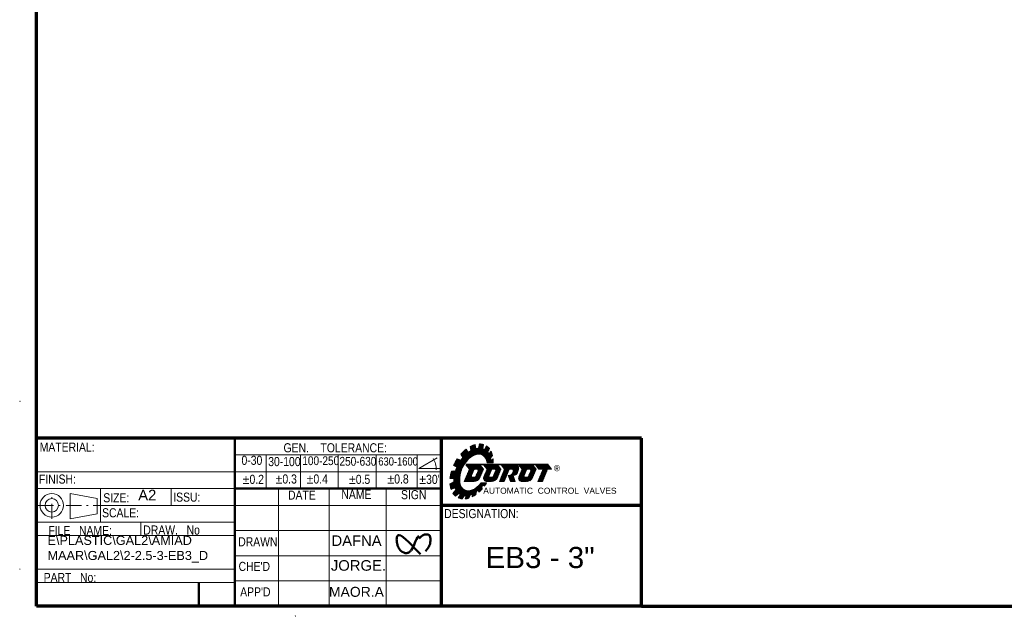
# Model space of a CAD drawing. Header units: millimetres. Extents: x 18 to 610, y -123 to 280.
# Tile 1 of 83: x 18 to 311, y -123 to 55. Entities that reach past the tile are written whole.
import ezdxf

# ---------------------------------------------------------------- set-up
doc = ezdxf.new("R2010")
doc.units = ezdxf.units.MM
doc.linetypes.add('CENTER', pattern=[8, 4.5, -1.5, 0.5, -1.5])
doc.linetypes.add('SOLID', pattern=[0])
doc.styles.add('Arial', font='Arial.ttf', dxfattribs={"height": 7})
doc.styles.add('Arial Narrow', font='Arial Narrow.ttf', dxfattribs={"height": 0.2})

# ---------------------------------------------------------------- blocks, each defined once
blk = doc.blocks.new('BlockOfHatchs_13')
at = {"linetype": 'SOLID', "lineweight": 9}
for points in [[(156.13, -81.58), (159.85, -77.86)], [(156.22, -77.86), (156.14, -77.94)], [(156.23, -78.06), (156.43, -77.86)], [(159.64, -77.86), (156.26, -81.24)], [(156.65, -77.86), (156.33, -78.18)], [(156.41, -80.88), (159.43, -77.86)], [(156.42, -78.3), (156.86, -77.86)], [(157.08, -77.86), (156.52, -78.42)], [(159.21, -77.86), (156.56, -80.51)], [(156.61, -78.54), (157.29, -77.86)], [(156.71, -80.15), (159, -77.86)], [(157.5, -77.86), (156.71, -78.66)], [(156.8, -78.78), (157.72, -77.86)], [(158.78, -77.86), (156.87, -79.78)], [(157.93, -77.86), (156.9, -78.89)], [(156.99, -79.01), (158.14, -77.86)], [(157.02, -79.42), (158.57, -77.86)], [(158.36, -77.86), (157.09, -79.13)], [(160.07, -77.86), (158.76, -79.17)], [(158.97, -79.17), (160.24, -77.9)], [(159, -81.28), (161.19, -79.09)], [(161.1, -78.97), (159.15, -80.91)], [(160.34, -78.02), (159.18, -79.17)], [(159.31, -80.55), (161, -78.85)], [(159.39, -79.18), (160.43, -78.14)], [(160.91, -78.73), (159.46, -80.18)], [(160.53, -78.26), (159.54, -79.24)], [(159.61, -79.82), (160.81, -78.61)], [(159.65, -79.35), (160.62, -78.38)], [(160.72, -78.5), (159.7, -79.52)], [(158.31, -79.62), (156.08, -81.85)], [(156.1, -82.04), (158.16, -79.98)], [(158.01, -80.35), (156.14, -82.22)], [(156.21, -82.36), (157.86, -80.71)], [(157.71, -81.08), (156.29, -82.49)], [(156.38, -82.61), (157.69, -81.31)], [(157.75, -81.46), (156.51, -82.7)], [(156.64, -82.79), (157.87, -81.55)], [(158.05, -81.59), (156.8, -82.84)], [(156.97, -82.88), (158.26, -81.59)], [(158.48, -81.59), (157.17, -82.9)], [(157.38, -82.9), (158.7, -81.58)], [(161.21, -79.28), (157.59, -82.9)], [(157.81, -82.9), (161.06, -79.65)], [(160.91, -80.01), (158.02, -82.9)], [(158.24, -82.9), (160.75, -80.38)], [(160.6, -80.75), (158.46, -82.89)], [(158.69, -82.87), (160.45, -81.11)], [(160.3, -81.48), (158.98, -82.8)], [(159.35, -82.64), (160.12, -81.87)]]:
    blk.add_lwpolyline(points, dxfattribs=at)
blk = doc.blocks.new('BlockOfHatchs_14')
at = {"linetype": 'SOLID', "lineweight": 9}
for points in [[(171.59, -77.97), (171.7, -77.86)], [(171.91, -77.86), (171.68, -78.09)], [(171.78, -78.21), (172.13, -77.86)], [(172.34, -77.86), (171.87, -78.33)], [(171.97, -78.45), (172.55, -77.86)], [(172.77, -77.86), (172.06, -78.57)], [(172.16, -78.69), (172.98, -77.86)], [(173.19, -77.86), (172.25, -78.81)], [(172.35, -78.93), (173.41, -77.86)], [(173.62, -77.86), (172.44, -79.04)], [(172.53, -79.16), (173.84, -77.86)], [(174.05, -77.86), (172.74, -79.17)], [(172.84, -81.42), (175.77, -78.49)], [(172.95, -79.17), (174.26, -77.86)], [(175.68, -78.37), (172.99, -81.05)], [(173.15, -80.69), (175.58, -78.25)], [(174.48, -77.86), (173.17, -79.17)], [(175.49, -78.13), (173.3, -80.32)], [(173.38, -79.17), (174.69, -77.86)], [(173.45, -79.96), (175.39, -78.01)], [(174.9, -77.86), (173.59, -79.17)], [(175.3, -77.89), (173.6, -79.59)], [(173.75, -79.23), (175.12, -77.86)], [(175.87, -78.61), (175.3, -79.17)], [(175.52, -79.17), (175.96, -78.73)], [(176.06, -78.84), (175.73, -79.17)], [(175.94, -79.17), (176.15, -78.96)], [(176.25, -79.08), (176.16, -79.17)], [(172.23, -82.88), (174.59, -80.52)], [(174.75, -80.16), (172.39, -82.52)], [(174.44, -80.89), (172.43, -82.9)], [(172.54, -82.15), (174.9, -79.79)], [(172.64, -82.9), (174.29, -81.25)], [(175.05, -79.43), (172.69, -81.79)], [(174.14, -81.62), (172.86, -82.9)], [(173.07, -82.9), (173.99, -81.98)], [(173.83, -82.35), (173.29, -82.9)], [(173.5, -82.9), (173.68, -82.72)]]:
    blk.add_lwpolyline(points, dxfattribs=at)
blk = doc.blocks.new('BlockOfHatchs_15')
at = {"linetype": 'SOLID', "lineweight": 9}
for points in [[(155.88, -71.81), (146.15, -81.54)], [(146.2, -81.22), (154.45, -72.98)], [(153.69, -72.41), (147.73, -78.37)], [(154.14, -73.02), (147.82, -79.34)], [(147.91, -78.46), (153.73, -72.64)], [(147.99, -78.91), (153.81, -73.08)], [(153.77, -72.86), (148.08, -78.55)], [(152.15, -72.63), (152.55, -72.24)], [(153, -72.05), (152.19, -72.86)], [(152.23, -73.08), (153.4, -71.91)], [(153.62, -71.95), (152.26, -73.31)], [(152.3, -73.54), (153.66, -72.18)], [(152.42, -75.54), (156.07, -71.89)], [(156, -72.22), (153.09, -75.13)], [(153.54, -74.94), (155.93, -72.55)], [(155.87, -72.88), (153.93, -74.82)], [(154.26, -74.75), (155.88, -73.13)], [(156.07, -73.2), (154.54, -74.73)], [(154.61, -72.82), (155.66, -71.76)], [(155.44, -71.72), (154.67, -72.49)], [(154.74, -72.16), (155.2, -71.7)], [(154.95, -71.69), (154.81, -71.82)], [(157.27, -72.53), (155.04, -74.76)], [(155.27, -74.8), (157.42, -72.65)], [(157.55, -72.78), (155.46, -74.87)], [(155.65, -74.95), (157.68, -72.92)], [(157.8, -73.06), (155.83, -75.03)], [(156.64, -72.9), (157.13, -72.41)], [(156.97, -72.3), (156.91, -72.36)], [(147.55, -78.29), (151.9, -73.94)], [(148.38, -76.14), (148.01, -76.5)], [(149.43, -74.82), (150.94, -73.31)], [(151.05, -73.47), (149.53, -74.99)], [(149.63, -75.15), (151.16, -73.62)], [(151.26, -73.78), (149.73, -75.32)], [(149.83, -75.48), (151.37, -73.94)], [(151.48, -74.1), (149.93, -75.65)], [(154.81, -74.73), (156.25, -73.29)], [(155.98, -75.14), (157.62, -73.51)], [(157.36, -74.03), (156.13, -75.26)], [(156.27, -75.38), (157.4, -74.25)], [(157.51, -74.41), (156.4, -75.52)], [(156.52, -75.66), (157.62, -74.57)], [(158.4, -74.05), (156.62, -75.82)], [(156.72, -75.99), (158.48, -74.23)], [(158.55, -74.42), (156.82, -76.16)], [(156.89, -76.35), (158.62, -74.62)], [(158.68, -74.82), (156.97, -76.54)], [(157.04, -76.73), (158.74, -75.03)], [(158.28, -75.75), (157.08, -76.95)], [(157.13, -77.17), (158.19, -76.11)], [(158.92, -76.17), (157.77, -77.32)], [(146.11, -81.84), (150.72, -77.23)], [(150.2, -78.02), (146.24, -81.98)], [(146.51, -81.97), (149.89, -78.59)], [(149.66, -79.09), (146.79, -81.96)], [(147.2, -78.11), (148.93, -76.38)], [(148.75, -76.3), (147.36, -77.69)], [(149.11, -76.46), (147.38, -78.2)], [(147.64, -77.14), (148.56, -76.22)], [(158.23, -76.33), (157.24, -77.32)], [(157.5, -77.32), (158.31, -76.52)], [(158.03, -77.32), (158.94, -76.41)], [(158.95, -76.67), (158.3, -77.32)], [(158.56, -77.32), (158.95, -76.93)], [(158.95, -77.2), (158.83, -77.32)], [(149.03, -81.3), (146.15, -84.18)], [(146.19, -84.41), (149, -81.6)], [(148.97, -81.9), (146.24, -84.62)], [(147.47, -79.69), (146.26, -80.9)], [(146.33, -80.57), (147.15, -79.74)], [(146.84, -79.79), (146.42, -80.22)], [(146.51, -79.86), (146.52, -79.84)], [(147.07, -81.95), (149.48, -79.53)], [(149.15, -80.65), (147.21, -82.59)], [(147.22, -82.32), (149.23, -80.31)], [(147.22, -82.85), (149.08, -80.99)], [(149.35, -79.93), (147.23, -82.04)], [(146.38, -83.42), (146.09, -83.71)], [(146.12, -83.95), (147.02, -83.04)], [(146.29, -84.84), (148.97, -82.16)], [(148.97, -82.43), (146.35, -85.04)], [(146.45, -85.2), (148.98, -82.68)], [(149, -82.92), (146.93, -84.99)], [(149.34, -84.16), (147.03, -86.48)], [(147.14, -86.63), (149.42, -84.35)], [(149.53, -84.51), (147.26, -86.78)], [(147.38, -86.92), (149.63, -84.67)], [(147.41, -84.78), (149.03, -83.15)], [(149.74, -84.82), (147.51, -87.05)], [(149.08, -83.37), (147.6, -84.85)], [(147.61, -85.63), (149.26, -83.98)], [(147.65, -87.18), (149.87, -84.95)], [(147.68, -85.04), (149.13, -83.58)], [(149.19, -83.79), (147.76, -85.21)], [(150.72, -87.8), (153.58, -84.95)], [(155.49, -83.3), (150.73, -88.06)], [(152.23, -86.82), (155.76, -83.3)], [(156.02, -83.3), (152.67, -86.65)], [(156.55, -83.3), (152.73, -87.12)], [(152.74, -86.85), (156.29, -83.3)], [(154.51, -85.6), (155.59, -84.52)], [(155.62, -84.76), (154.6, -85.78)], [(156.08, -84.04), (156.81, -83.3)], [(156.82, -83.56), (156.22, -84.15)], [(150.01, -85.08), (148.14, -86.96)], [(148.61, -87.8), (150.86, -85.55)], [(151.08, -85.6), (148.8, -87.87)], [(148.84, -86.51), (150.15, -85.2)], [(150.67, -85.48), (148.97, -87.18)], [(150.32, -85.3), (149, -86.62)], [(149, -87.94), (151.31, -85.63)], [(149.17, -86.72), (150.48, -85.41)], [(151.56, -85.64), (149.21, -87.99)], [(149.43, -88.04), (150.3, -87.17)], [(150.39, -87.08), (151.85, -85.62)], [(152.17, -85.57), (150.64, -87.1)], [(152.98, -85.28), (150.84, -87.42)], [(150.91, -87.09), (152.53, -85.47)], [(151.04, -88.01), (152.13, -86.93)], [(151.9, -87.42), (151.38, -87.94)], [(152.71, -87.4), (153.93, -86.19)], [(153.87, -86.51), (153.24, -87.14)], [(154.68, -85.96), (155.65, -84.99)], [(149.71, -88.02), (149.66, -88.07)]]:
    blk.add_lwpolyline(points, dxfattribs=at)
blk = doc.blocks.new('BlockOfHatchs_16')
at = {"linetype": 'SOLID', "lineweight": 9}
for points in [[(166.58, -81.58), (170.3, -77.86)], [(166.67, -77.86), (166.59, -77.94)], [(166.68, -78.06), (166.88, -77.86)], [(170.09, -77.86), (166.71, -81.24)], [(167.1, -77.86), (166.78, -78.18)], [(166.86, -80.88), (169.88, -77.86)], [(166.87, -78.3), (167.31, -77.86)], [(167.53, -77.86), (166.97, -78.42)], [(169.66, -77.86), (167.01, -80.51)], [(167.06, -78.54), (167.74, -77.86)], [(167.16, -80.15), (169.45, -77.86)], [(167.95, -77.86), (167.16, -78.66)], [(167.25, -78.78), (168.17, -77.86)], [(169.23, -77.86), (167.32, -79.78)], [(168.38, -77.86), (167.35, -78.9)], [(167.44, -79.01), (168.59, -77.86)], [(167.47, -79.42), (169.02, -77.86)], [(168.81, -77.86), (167.54, -79.13)], [(170.52, -77.86), (169.21, -79.17)], [(169.42, -79.17), (170.69, -77.9)], [(169.45, -81.28), (171.64, -79.09)], [(171.55, -78.97), (169.6, -80.91)], [(170.79, -78.02), (169.63, -79.17)], [(169.76, -80.55), (171.45, -78.85)], [(169.84, -79.18), (170.88, -78.14)], [(171.36, -78.73), (169.91, -80.18)], [(170.98, -78.26), (169.99, -79.24)], [(170.06, -79.82), (171.26, -78.61)], [(170.1, -79.35), (171.07, -78.38)], [(171.17, -78.5), (170.15, -79.52)], [(168.76, -79.62), (166.53, -81.85)], [(166.55, -82.04), (168.61, -79.98)], [(168.46, -80.35), (166.59, -82.22)], [(166.66, -82.36), (168.31, -80.71)], [(168.16, -81.08), (166.74, -82.49)], [(166.83, -82.61), (168.14, -81.31)], [(168.21, -81.46), (166.96, -82.7)], [(167.09, -82.79), (168.32, -81.55)], [(168.5, -81.59), (167.25, -82.84)], [(167.42, -82.88), (168.71, -81.59)], [(168.93, -81.59), (167.62, -82.9)], [(167.83, -82.9), (169.15, -81.58)], [(171.66, -79.28), (168.04, -82.9)], [(168.26, -82.9), (171.51, -79.65)], [(171.36, -80.02), (168.47, -82.9)], [(168.69, -82.9), (171.2, -80.38)], [(171.05, -80.75), (168.91, -82.89)], [(169.14, -82.87), (170.9, -81.11)], [(170.75, -81.48), (169.42, -82.8)], [(169.81, -82.63), (170.57, -81.87)]]:
    blk.add_lwpolyline(points, dxfattribs=at)
blk = doc.blocks.new('BlockOfHatchs_17')
at = {"linetype": 'SOLID', "lineweight": 9}
for points in [[(165.08, -77.86), (161.33, -81.61)], [(161.36, -77.94), (161.44, -77.86)], [(161.66, -77.86), (161.46, -78.06)], [(161.48, -81.24), (164.86, -77.86)], [(161.55, -78.18), (161.87, -77.86)], [(164.65, -77.86), (161.64, -80.88)], [(162.09, -77.86), (161.65, -78.3)], [(161.74, -78.42), (162.3, -77.86)], [(161.79, -80.51), (164.44, -77.86)], [(162.51, -77.86), (161.84, -78.54)], [(161.93, -78.66), (162.73, -77.86)], [(164.22, -77.86), (161.94, -80.15)], [(162.94, -77.86), (162.03, -78.78)], [(162.09, -79.78), (164.01, -77.86)], [(162.12, -78.89), (163.15, -77.86)], [(163.37, -77.86), (162.22, -79.01)], [(163.79, -77.86), (162.24, -79.41)], [(162.31, -79.13), (163.58, -77.86)], [(163.65, -81.64), (166.52, -78.77)], [(166.5, -79), (163.7, -81.81)], [(163.98, -79.17), (165.29, -77.86)], [(165.5, -77.86), (164.19, -79.17)], [(164.41, -79.17), (165.69, -77.89)], [(165.87, -77.93), (164.59, -79.21)], [(164.73, -79.28), (166, -78)], [(166.47, -78.6), (164.79, -80.29)], [(166.14, -78.09), (164.84, -79.38)], [(164.87, -79.99), (166.43, -78.44)], [(164.91, -79.53), (166.25, -78.19)], [(166.34, -78.31), (164.92, -79.72)], [(160.88, -82.7), (163.24, -80.35)], [(163.08, -80.71), (160.9, -82.9)], [(163.39, -79.98), (161.03, -82.34)], [(161.11, -82.9), (162.93, -81.08)], [(161.18, -81.97), (163.54, -79.61)], [(162.78, -81.44), (161.32, -82.9)], [(161.54, -82.9), (162.63, -81.81)], [(163.61, -81.04), (163.49, -81.16)], [(163.54, -81.32), (163.83, -81.03)], [(164.09, -80.99), (163.59, -81.48)], [(163.75, -81.97), (166.46, -79.26)], [(164.89, -81.04), (163.8, -82.13)], [(163.85, -82.29), (164.94, -81.2)], [(165, -81.36), (163.91, -82.45)], [(163.96, -82.61), (165.05, -81.52)], [(165.1, -81.69), (164.01, -82.78)], [(164.1, -82.9), (165.15, -81.85)], [(165.2, -82.01), (164.31, -82.9)], [(166.37, -79.56), (164.9, -81.04)], [(165.13, -81.01), (166.29, -79.86)], [(166.19, -80.17), (165.39, -80.97)], [(162.48, -82.17), (161.75, -82.9)], [(161.96, -82.9), (162.32, -82.54)], [(164.53, -82.9), (165.26, -82.17)], [(165.31, -82.33), (164.74, -82.9)], [(164.96, -82.9), (165.36, -82.49)], [(165.41, -82.66), (165.17, -82.9)], [(165.38, -82.9), (165.46, -82.82)]]:
    blk.add_lwpolyline(points, dxfattribs=at)
blk = doc.blocks.new('BlockOfHatchs_18')
at = {"linetype": 'SOLID', "lineweight": 9}
for points in [[(150.88, -81.61), (154.63, -77.86)], [(151, -77.86), (150.91, -77.94)], [(151.01, -78.06), (151.21, -77.86)], [(154.41, -77.86), (151.03, -81.24)], [(151.42, -77.86), (151.1, -78.18)], [(151.19, -80.88), (154.2, -77.86)], [(151.2, -78.3), (151.64, -77.86)], [(151.85, -77.86), (151.29, -78.42)], [(153.99, -77.86), (151.34, -80.51)], [(151.39, -78.54), (152.06, -77.86)], [(152.28, -77.86), (151.48, -78.66)], [(151.49, -80.15), (153.77, -77.86)], [(151.58, -78.78), (152.49, -77.86)], [(153.56, -77.86), (151.64, -79.78)], [(152.7, -77.86), (151.67, -78.89)], [(151.77, -79.01), (152.92, -77.86)], [(151.79, -79.42), (153.35, -77.86)], [(153.13, -77.86), (151.86, -79.13)], [(154.84, -77.86), (153.53, -79.17)], [(153.75, -79.17), (155.02, -77.9)], [(153.78, -81.28), (155.97, -79.09)], [(155.87, -78.97), (153.93, -80.91)], [(155.11, -78.02), (153.96, -79.17)], [(154.08, -80.55), (155.78, -78.85)], [(154.16, -79.18), (155.21, -78.14)], [(155.68, -78.73), (154.23, -80.18)], [(155.3, -78.26), (154.32, -79.24)], [(154.39, -79.81), (155.59, -78.61)], [(154.42, -79.35), (155.4, -78.38)], [(155.49, -78.5), (154.47, -79.52)], [(152.79, -80.35), (150.43, -82.71)], [(150.45, -82.9), (152.63, -80.71)], [(150.58, -82.34), (152.94, -79.98)], [(152.48, -81.08), (150.66, -82.9)], [(153.09, -79.62), (150.73, -81.97)], [(150.87, -82.9), (152.46, -81.31)], [(152.53, -81.46), (151.09, -82.9)], [(151.3, -82.9), (152.65, -81.55)], [(152.82, -81.59), (151.51, -82.9)], [(151.73, -82.9), (153.04, -81.59)], [(153.25, -81.59), (151.94, -82.9)], [(152.16, -82.9), (153.47, -81.58)], [(155.99, -79.28), (152.37, -82.9)], [(152.58, -82.9), (155.83, -79.65)], [(155.68, -80.01), (152.8, -82.9)], [(153.01, -82.9), (155.53, -80.38)], [(155.38, -80.75), (153.23, -82.89)], [(153.47, -82.87), (155.23, -81.11)], [(155.07, -81.48), (153.76, -82.79)], [(154.14, -82.62), (154.89, -81.87)]]:
    blk.add_lwpolyline(points, dxfattribs=at)
blk = doc.blocks.new('A21-m2')
at = {"color": 51, "linetype": 'SOLID', "lineweight": 70}
for p, q in [((23.1, -69.97), (23.1, 280.03)), ((203.1, -119.97), (609.82, -119.97))]:
    blk.add_line(p, q, dxfattribs=at)
at = {"color": 2, "linetype": 'SOLID', "lineweight": 70}
for p, q in [((23.1, -119.97), (23.1, -69.97)), ((203.1, -69.97), (23.1, -69.97)), ((143.6, -89.97), (143.6, -69.97)), ((203.1, -119.97), (203.1, -69.97)), ((143.6, -119.97), (143.6, -89.97)), ((203.1, -89.97), (143.6, -89.97)), ((203.1, -119.97), (23.1, -119.97))]:
    blk.add_line(p, q, dxfattribs=at)
at = {"color": 1, "linetype": 'SOLID', "lineweight": 50}
for p, q in [((82.1, -119.97), (82.1, -69.97)), ((143.6, -84.97), (82.1, -84.97)), ((71.35, -112.97), (71.35, -119.97))]:
    blk.add_line(p, q, dxfattribs=at)
at = {"linetype": 'SOLID', "lineweight": 9}
for p, q in [((151.54, -74.19), (150.9, -73.24)), ((152.32, -73.68), (152.12, -72.45)), ((153.81, -73.09), (153.6, -71.85)), ((154.58, -72.97), (154.84, -71.68)), ((155.82, -73.11), (156.07, -71.86)), ((156.41, -73.37), (156.95, -72.29)), ((157.31, -74.13), (157.82, -73.09)), ((143.6, -74.97), (82.1, -74.97)), ((91.35, -79.97), (91.35, -74.97)), ((101.6, -79.97), (101.6, -74.97)), ((112.85, -79.97), (112.85, -74.97)), ((124.1, -79.97), (124.1, -74.97)), ((136.35, -79.97), (136.35, -74.97)), ((136.85, -78.97), (142.26, -75.84)), ((149.28, -76.54), (148.28, -76.09)), ((149.95, -75.68), (149.35, -74.7)), ((157.68, -74.68), (158.32, -73.88)), ((158.16, -75.93), (158.75, -75.08)), ((158.26, -76.55), (158.92, -76.15)), ((143.1, -78.97), (136.85, -78.97)), ((148.13, -78.57), (147.17, -78.09)), ((150.85, -77.71), (175.27, -77.71)), ((150.85, -77.79), (175.27, -77.79)), ((150.85, -77.86), (175.27, -77.86)), ((150.85, -77.86), (151.89, -79.17)), ((154.99, -77.86), (156.03, -79.17)), ((156.07, -77.86), (157.12, -79.17)), ((157.16, -77.32), (158.94, -77.32)), ((160.21, -77.86), (161.26, -79.17)), ((161.3, -77.86), (162.34, -79.17)), ((166.52, -77.86), (167.57, -79.17)), ((170.66, -77.86), (171.71, -79.17)), ((171.5, -77.86), (172.54, -79.17)), ((175.27, -77.86), (176.32, -79.17)), ((23.1, -79.97), (82.1, -79.97)), ((82.1, -79.97), (91.35, -79.97)), ((91.35, -84.97), (91.35, -79.97)), ((91.35, -79.97), (101.6, -79.97)), ((101.6, -79.97), (112.85, -79.97)), ((101.6, -84.97), (101.6, -79.97)), ((112.85, -84.97), (112.85, -79.97)), ((112.85, -79.97), (124.1, -79.97)), ((124.1, -84.97), (124.1, -79.97)), ((124.1, -79.97), (136.35, -79.97)), ((136.35, -84.97), (136.35, -79.97)), ((136.35, -79.97), (143.6, -79.97)), ((147.24, -81.94), (146.1, -81.99)), ((147.71, -79.65), (146.52, -79.84)), ((151.89, -79.17), (150.35, -82.9)), ((153.18, -79.39), (152.47, -81.1)), ((152.8, -81.59), (153.41, -81.59)), ((153.51, -79.17), (154.12, -79.17)), ((154.45, -79.66), (153.74, -81.37)), ((156.03, -79.17), (155, -81.66)), ((157.12, -79.17), (156.15, -81.51)), ((158.41, -79.39), (157.7, -81.1)), ((158.02, -81.59), (158.64, -81.59)), ((158.73, -79.17), (159.35, -79.17)), ((159.67, -79.66), (158.96, -81.37)), ((161.26, -79.17), (160.22, -81.66)), ((162.34, -79.17), (160.8, -82.9)), ((163.66, -79.33), (162.17, -82.9)), ((163.45, -81.04), (163.81, -81.04)), ((164.05, -82.9), (163.45, -81.04)), ((163.89, -79.17), (164.44, -79.17)), ((164.92, -79.81), (164.78, -80.3)), ((164.89, -81.04), (165, -81.04)), ((165.49, -82.9), (164.89, -81.04)), ((166.48, -79.17), (166.21, -80.12)), ((167.57, -79.17), (166.6, -81.51)), ((168.86, -79.39), (168.15, -81.1)), ((168.47, -81.59), (169.09, -81.59)), ((169.18, -79.17), (169.8, -79.17)), ((170.12, -79.66), (169.41, -81.37)), ((171.71, -79.17), (170.67, -81.66)), ((173.78, -79.17), (172.23, -82.9)), ((172.54, -79.17), (173.78, -79.17)), ((175.15, -79.17), (173.61, -82.9)), ((175.15, -79.17), (176.32, -79.17)), ((147.22, -82.93), (146.08, -83.6)), ((147.55, -84.71), (146.4, -85.22)), ((150.35, -82.9), (153.14, -82.9)), ((150.77, -82.91), (151.86, -82.91)), ((155.34, -83.3), (156.98, -83.3)), ((155.57, -84.4), (155.67, -85.07)), ((155.95, -83.93), (156.34, -84.25)), ((157.08, -82.9), (158.36, -82.9)), ((160.8, -82.9), (162.17, -82.9)), ((164.05, -82.9), (165.49, -82.9)), ((167.53, -82.9), (168.81, -82.9)), ((172.23, -82.9), (173.61, -82.9)), ((23.1, -84.97), (82.1, -84.97)), ((33.1, -93.97), (33.1, -86.47)), ((33.1, -86.47), (41.1, -87.97)), ((42.1, -94.97), (42.1, -84.97)), ((63.1, -89.97), (63.1, -84.97)), ((95.1, -119.97), (95.1, -84.97)), ((110.1, -119.97), (110.1, -84.97)), ((127.1, -119.97), (127.1, -84.97)), ((147.83, -85.35), (146.98, -86.42)), ((147.76, -87.28), (148.73, -86.43)), ((149.26, -86.76), (148.56, -87.78)), ((150.36, -87.08), (149.68, -88.08)), ((150.94, -87.09), (150.64, -88.07)), ((152.17, -86.85), (151.71, -87.84)), ((152.74, -86.62), (152.71, -87.43)), ((153.98, -85.88), (153.83, -86.75)), ((154.47, -85.5), (154.71, -86.04)), ((41.1, -92.47), (41.1, -87.97)), ((42.1, -89.97), (82.1, -89.97)), ((82.1, -89.97), (95.1, -89.97)), ((95.1, -89.97), (110.1, -89.97)), ((110.1, -89.97), (127.1, -89.97)), ((127.1, -89.97), (143.6, -89.97)), ((33.1, -93.97), (41.1, -92.47)), ((23.1, -94.97), (82.1, -94.97)), ((54.1, -98.97), (54.1, -94.97)), ((23.1, -98.97), (82.1, -98.97)), ((82.1, -97.47), (143.6, -97.47)), ((82.1, -104.97), (143.6, -104.97)), ((23.1, -108.97), (82.1, -108.97)), ((23.1, -112.97), (82.1, -112.97)), ((82.1, -112.47), (143.6, -112.47))]:
    blk.add_line(p, q, dxfattribs=at)
at = {"linetype": 'CENTER', "lineweight": 9}
for p, q in [((27.6, -93.99), (27.6, -85.94)), ((23.57, -89.97), (31.62, -89.97)), ((31.9, -89.97), (42.7, -89.97))]:
    blk.add_line(p, q, dxfattribs=at)
at = {"linetype": 'SOLID', "lineweight": 9}
for centre, radius in [((18.1, -58.97), 0.05), ((18.1, -58.97), 0.05), ((27.6, -89.97), 3.5), ((27.6, -89.97), 2), ((18.1, -108.97), 0.05), ((100.1, -122.97), 0.05)]:
    blk.add_circle(centre, radius, dxfattribs=at)
for centre, radius, start, end in [((136.85, -78.97), 5.15, 355.0115, 34.9885), ((136.85, -78.97), 5.15, 355.0115, 34.9885), ((136.85, -78.97), 5.15, 355.0115, 34.9885), ((165.52, -78.87), 1.01, 344.1915, 90), ((152.8, -81.24), 0.353, 157.4351, 270), ((153.14, -80.88), 2.01, 270, 337.4351), ((153.51, -79.52), 0.353, 90, 157.4351), ((153.41, -81.24), 0.353, 270, 337.4351), ((154.12, -79.52), 0.353, 337.4351, 90), ((157.08, -81.89), 1.01, 157.4351, 270), ((158.02, -81.24), 0.353, 157.4351, 270), ((158.36, -80.88), 2.01, 270, 337.4351), ((158.73, -79.52), 0.353, 90, 157.4351), ((158.64, -81.24), 0.353, 270, 337.4351), ((159.35, -79.52), 0.353, 337.4351, 90), ((163.89, -79.42), 0.252, 90, 157.4351), ((163.81, -80.03), 1.01, 270, 344.2397), ((164.44, -79.68), 0.504, 344.2397, 90), ((165, -79.78), 1.26, 270, 344.1915), ((167.53, -81.89), 1.01, 157.4351, 270), ((168.47, -81.24), 0.353, 157.4351, 270), ((168.81, -80.88), 2.01, 270, 337.4351), ((169.18, -79.52), 0.353, 90, 157.4351), ((169.09, -81.24), 0.353, 270, 337.4351), ((169.8, -79.52), 0.353, 337.4351, 90), ((150.77, -82.75), 0.156, 159.2858, 270)]:
    blk.add_arc(centre, radius, start, end, dxfattribs=at)
for centre, major_axis, ratio, start_param, end_param in [((152.5, -79.89), (4.17, 7.77), 0.633371, 0.953898, 1.212883), ((152.5, -79.89), (-4.17, -7.77), 0.633371, 3.672858, 3.90334), ((152.77, -80.03), (-3.59, -6.69), 0.633371, 3.51215, 3.655765), ((152.5, -79.89), (-4.17, -7.77), 0.633371, 3.257936, 3.473927), ((152.77, -80.03), (-3.59, -6.69), 0.633371, 3.12933, 3.262222), ((152.5, -79.89), (-4.17, -7.77), 0.633371, 2.87455, 3.08333), ((152.5, -79.89), (4.17, 7.77), 0.633371, 1.416864, 1.677109), ((153.09, -80.18), (2.61, 5.22), 0.612372, -0.722531, 4.402606), ((152.77, -80.03), (-3.59, -6.69), 0.633371, 4.376332, 4.523043), ((152.77, -80.03), (-3.59, -6.69), 0.633371, 3.923586, 4.066661), ((152.77, -80.03), (-3.59, -6.69), 0.633371, 2.757289, 2.885533), ((152.77, -80.03), (-3.59, -6.69), 0.633371, 2.41375, 2.516697), ((152.5, -79.89), (-4.17, -7.77), 0.633371, 2.524918, 2.719858), ((152.5, -79.89), (-4.17, -7.77), 0.633371, 2.216607, 2.370954), ((152.77, -80.03), (-3.59, -6.69), 0.633371, 4.832076, 4.986136), ((152.5, -79.89), (4.17, 7.77), 0.633371, 1.892364, 2.155921), ((152.77, -80.03), (-3.59, -6.69), 0.633371, 5.313272, 5.414881), ((152.5, -79.89), (4.17, 7.77), 0.633371, 2.36654, 2.605072), ((152.77, -80.03), (-3.59, -6.69), 0.633371, 5.414881, 5.462643), ((152.77, -80.03), (3.59, 6.69), 0.633371, 2.622446, 2.750943), ((152.77, -80.03), (3.59, 6.69), 0.633371, 4.373557, 4.454637), ((152.5, -79.89), (-4.17, -7.77), 0.633371, 1.339169, 1.470171), ((152.5, -79.89), (4.17, 7.77), 0.633371, 2.816581, 3.018748), ((152.5, -79.89), (4.17, 7.77), 0.633371, 3.186047, 3.390282), ((152.77, -80.03), (3.59, 6.69), 0.633371, 3.030801, 3.160234), ((152.77, -80.03), (3.59, 6.69), 0.633371, 3.396852, 3.509935), ((152.5, -79.89), (4.17, 7.77), 0.633371, 3.550939, 3.720034), ((152.77, -80.03), (3.59, 6.69), 0.633371, 3.735932, 3.840312), ((152.5, -79.89), (4.17, 7.77), 0.633371, 3.87664, 4.050862), ((152.77, -80.03), (3.59, 6.69), 0.633371, 4.06407, 4.155406), ((152.5, -79.89), (-4.17, -7.77), 0.633371, 1.051897, 1.215026)]:
    blk.add_ellipse(centre, major_axis=major_axis, ratio=ratio, start_param=start_param, end_param=end_param, dxfattribs=at)
at = {"color": 201, "linetype": 'SOLID', "lineweight": 50}
for points, knots in [([(136.78, -99.02), (136.23, -99.67), (135.95, -100.44), (135.36, -101.91), (134.9, -102.99), (134.17, -103.8), (133.8, -104.01), (133.53, -104.12), (133.39, -104.15), (132.66, -104.24), (131.66, -103.91), (130.84, -102.79), (130.6, -102.23), (130.52, -101.99), (130.48, -101.87), (130.3, -101.24), (130.13, -100.1), (130.34, -99.11), (130.65, -98.88), (130.78, -98.83), (130.84, -98.82), (132.15, -98.79), (135.24, -102.65), (137.32, -104.47)], [0, 0, 0, 0, 14.074865, 14.074865, 28.149731, 35.187164, 38.70588, 38.70588, 42.224596, 42.224596, 56.299462, 63.336894, 65.096253, 65.096253, 66.855611, 66.855611, 73.893043, 80.930476, 83.129674, 83.129674, 84.449193, 84.449193, 112.598923, 112.598923, 112.598923, 112.598923]), ([(136.88, -99.81), (137.48, -99.26), (137.96, -98.87), (138.43, -98.71), (138.63, -98.67), (138.99, -98.6), (139.43, -98.59), (139.72, -98.72), (139.83, -98.78), (140.2, -99.08), (140.41, -100.15), (140.19, -101.27), (140.02, -101.82), (139.98, -101.92), (139.79, -102.35), (139.52, -102.73), (138.79, -103.62)], [0, 0, 0, 0, 9.448657, 13.22812, 14.172986, 15.117852, 22.676777, 24.094076, 24.094076, 26.45624, 37.794629, 49.133018, 49.133018, 51.967615, 51.967615, 60.471406, 60.471406, 60.471406, 60.471406])]:
    blk.add_open_spline(points, degree=3, knots=knots, dxfattribs=at)
for name in ['BlockOfHatchs_15', 'BlockOfHatchs_18', 'BlockOfHatchs_13', 'BlockOfHatchs_17', 'BlockOfHatchs_16', 'BlockOfHatchs_14']:
    blk.add_blockref(name, (0, 0))
at = {"lineweight": 9}
for s, insert, char_height, attachment_point, style in [('MATERIAL:', (24.01, -73.97), 2.7, 7, 'Arial Narrow'), ('GEN.    TOLERANCE:', (96.56, -74.22), 2.7, 7, 'Arial Narrow'), ('®', (177, -79.82), 1.8, 7, 'Arial'), ('FINISH:', (23.78, -83.54), 2.7, 7, 'Arial Narrow'), ('A2', (53.32, -86.91), 3.15, 4, 'Arial'), ('SIZE:', (42.93, -89.11), 2.7, 7, 'Arial Narrow'), ('ISSU:', (63.74, -88.92), 2.7, 7, 'Arial Narrow'), ('DATE', (97.9, -86.92), 2.7, 4, 'Arial Narrow'), ('NAME', (113.77, -86.69), 2.7, 4, 'Arial Narrow'), ('SIGN', (131.52, -86.81), 2.7, 4, 'Arial Narrow'), ('SCALE:', (42.57, -93.58), 2.7, 7, 'Arial Narrow'), ('DESIGNATION:', (144.36, -93.81), 2.7, 7, 'Arial Narrow'), ('FILE   NAME:', (26.58, -98.83), 2.7, 7, 'Arial Narrow'), ('DRAW.   No', (54.83, -98.71), 2.7, 7, 'Arial Narrow'), ('DRAWN', (83.08, -100.81), 2.7, 4, 'Arial Narrow'), ('DAFNA', (110.83, -100.49), 3.15, 4, 'Arial'), ("CHE'D", (83.19, -108.17), 2.7, 4, 'Arial Narrow'), ('PART   No:', (25.18, -112.84), 2.7, 7, 'Arial Narrow'), ("APP'D", (83.66, -115.75), 2.7, 4, 'Arial Narrow'), ('MAOR.A', (110.07, -115.75), 2.97, 4, 'Arial')]:
    blk.add_mtext(s, dxfattribs=dict(at, insert=insert, char_height=char_height, attachment_point=attachment_point, style=style))
at = {"lineweight": 9, "attachment_point": 4}
for s, insert, char_height, rotation, style in [('0-30', (84.05, -76.57), 2.7, 0, 'Arial Narrow'), ('30-100', (92, -76.95), 2.7, 0, 'Arial Narrow'), ('100-250', (102.15, -76.69), 2.61, 0, 'Arial Narrow'), ('250-630', (113.21, -76.88), 2.61, 0, 'Arial Narrow'), ('630-1600', (124.77, -76.92), 2.43, 0, 'Arial Narrow'), ('±0.2', (84.36, -82.25), 2.7, 0, 'Arial Narrow'), ('±0.3', (94.16, -82.14), 2.7, 0, 'Arial Narrow'), ('±0.4', (103.39, -82.14), 2.7, 0, 'Arial Narrow'), ('±0.5', (115.99, -82.25), 2.7, 0, 'Arial Narrow'), ('±0.8', (127.43, -82.14), 2.7, 0, 'Arial Narrow'), ("±30'", (136.91, -82.25), 2.7, 0, 'Arial Narrow'), ('AUTOMATIC  CONTROL  VALVES', (155.99, -85.63), 1.8, 360, 'Arial')]:
    blk.add_mtext(s, dxfattribs=dict(at, insert=insert, char_height=char_height, rotation=rotation, style=style))

msp = doc.modelspace()

# ---------------------------------------------------------------- block references
msp.add_blockref('A21-m2', (0, 0))

# ---------------------------------------------------------------- texts
at = {"lineweight": 9, "attachment_point": 4, "style": 'Arial'}
for s, insert, char_height in [('E\\\\PLASTIC\\GAL2\\\\AMIAD\\PMAAR\\GAL2\\2-2.5-3-EB3_D', (26.32, -103.04), 2.7), ('EB3 - 3"', (156.67, -105.55), 6.3), ('JORGE.', (110.65, -107.89), 3.15)]:
    msp.add_mtext(s, dxfattribs=dict(at, insert=insert, char_height=char_height))

doc.saveas('drawing.dxf')
